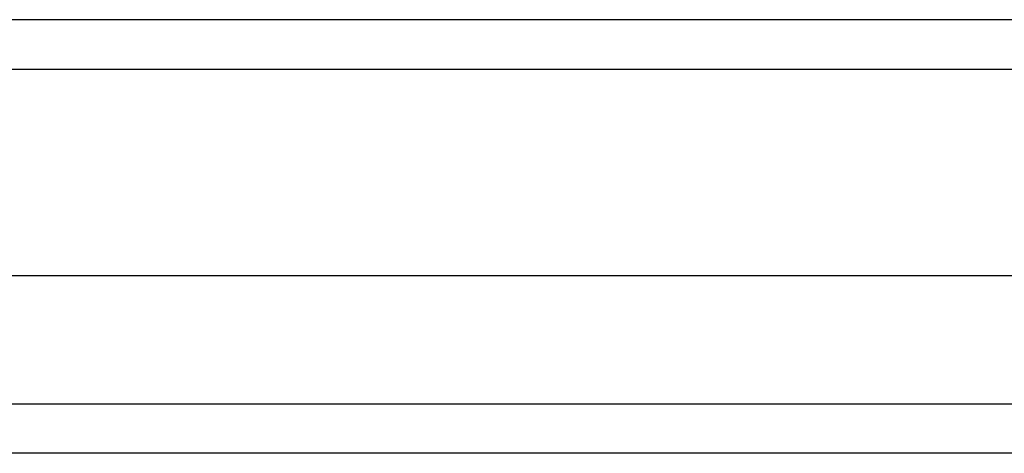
# Model space of a CAD drawing. Header units: inches. Extents: x 23 to 609, y 66 to 286.
# Tile 19 of 178: x 210.34 to 212.31, y 198.453 to 199.319. Entities that reach past the tile are written whole.
import ezdxf

# ---------------------------------------------------------------- set-up
doc = ezdxf.new("R2010")
doc.units = ezdxf.units.IN
doc.header["$MEASUREMENT"] = 0
doc.layers.add('Visible Edges(ANSI)', color=7, linetype='Continuous', lineweight=25)
doc.layers.add('Visible Tangent Edges(ANSI)', color=7, linetype='Continuous', lineweight=25)

msp = doc.modelspace()

# ---------------------------------------------------------------- linework, layer by layer
at = {"layer": 'Visible Edges(ANSI)'}
for p, q in [((267.9612, 199.3191), (208.1592, 199.3191)), ((267.3516, 198.8073), (208.7689, 198.8073)), ((267.1631, 198.453), (208.9574, 198.453))]:
    msp.add_line(p, q, dxfattribs=at)
at = {"layer": 'Visible Tangent Edges(ANSI)'}
for p, q in [((208.1592, 199.2201), (267.9612, 199.2201)), ((208.8274, 198.552), (267.2931, 198.552))]:
    msp.add_line(p, q, dxfattribs=at)

doc.saveas('drawing.dxf')
